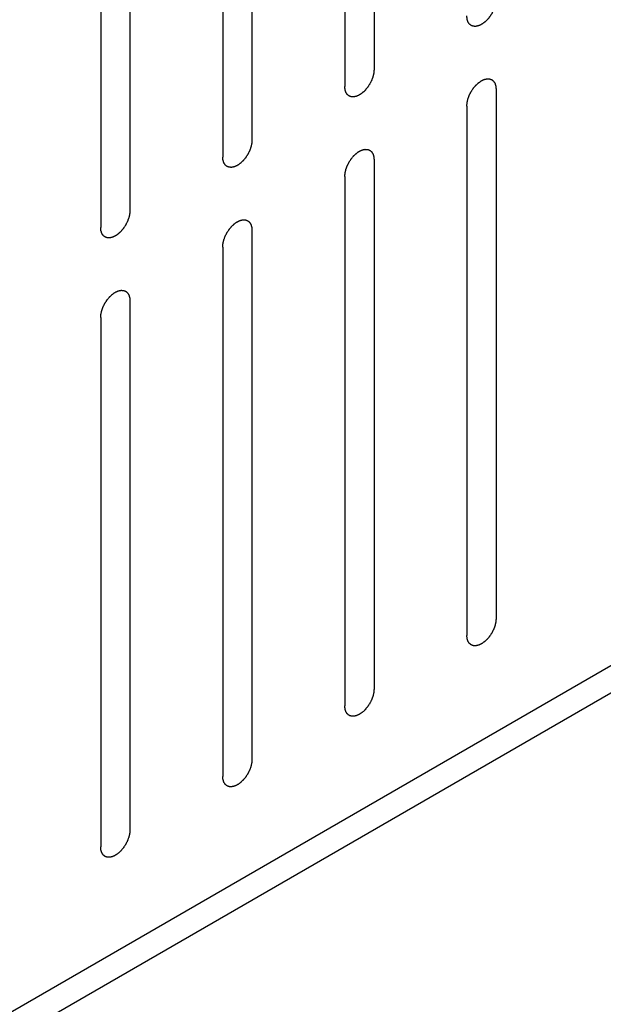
# Model space of a CAD drawing. Header units: inches. Extents: x 5 to 265, y 5 to 171.
# Tile 86 of 212: x 200.98 to 202.04, y 81.08 to 82.87. Entities that reach past the tile are written whole.
import ezdxf

# ---------------------------------------------------------------- set-up
doc = ezdxf.new("R2010")
doc.units = ezdxf.units.IN
doc.header["$LTSCALE"] = 14.96
doc.header["$MEASUREMENT"] = 0
doc.layers.get('0').update_dxf_attribs({"linetype": 'CONTINUOUS'})

msp = doc.modelspace()

# ---------------------------------------------------------------- linework, layer by layer
at = {"color": 7, "linetype": 'Continuous'}
for p, q in [((201.6264, 83.7346), (201.6264, 82.7752)), ((201.5733, 83.704), (201.5733, 82.7446)), ((201.405, 83.6068), (201.405, 82.6474)), ((201.352, 83.5762), (201.352, 82.6168)), ((201.1837, 83.4791), (201.1837, 82.5197)), ((201.1307, 83.4484), (201.1307, 82.489)), ((201.8477, 82.7397), (201.8477, 81.7803)), ((201.7946, 82.7091), (201.7946, 81.7497)), ((201.6264, 82.6119), (201.6264, 81.6525)), ((201.5733, 82.5813), (201.5733, 81.6219)), ((201.405, 82.4841), (201.405, 81.5248)), ((201.352, 82.4535), (201.352, 81.4941)), ((201.1837, 82.3564), (201.1837, 81.397)), ((201.1307, 82.3257), (201.1307, 81.3664)), ((197.9895, 79.3475), (202.2567, 81.8111)), ((197.9895, 79.2985), (202.2992, 81.7866))]:
    msp.add_line(p, q, dxfattribs=at)
for points in [[(201.8477, 82.903), (201.8476, 82.9025), (201.8476, 82.9014), (201.8474, 82.8999), (201.8473, 82.8986), (201.8473, 82.8977), (201.8472, 82.8972), (201.8472, 82.8968), (201.8471, 82.8963), (201.847, 82.8958), (201.8467, 82.8948), (201.8464, 82.8935), (201.8461, 82.8921), (201.8459, 82.8911), (201.8458, 82.8906), (201.8457, 82.8902), (201.8455, 82.8898), (201.8453, 82.8892), (201.845, 82.8882), (201.8445, 82.8868), (201.844, 82.8854), (201.8436, 82.8845), (201.8434, 82.8839), (201.8433, 82.8835), (201.843, 82.8831), (201.8428, 82.8825), (201.8423, 82.8816), (201.8416, 82.8802), (201.8409, 82.8788), (201.8404, 82.8778), (201.8401, 82.8773), (201.8399, 82.8769), (201.8397, 82.8765), (201.8393, 82.876), (201.8387, 82.8751), (201.8379, 82.8738), (201.8371, 82.8725), (201.8365, 82.8717), (201.8362, 82.8711), (201.8359, 82.8708), (201.8356, 82.8704), (201.8353, 82.87), (201.8346, 82.8692), (201.8336, 82.868), (201.8327, 82.8669), (201.832, 82.8661), (201.8316, 82.8657), (201.8314, 82.8653), (201.831, 82.865), (201.8306, 82.8646), (201.8299, 82.864), (201.8289, 82.863), (201.8278, 82.862), (201.8271, 82.8614), (201.8267, 82.861), (201.8264, 82.8607), (201.8261, 82.8605), (201.8256, 82.8602), (201.8249, 82.8596), (201.8238, 82.8589), (201.8227, 82.8581), (201.8219, 82.8576), (201.8215, 82.8573), (201.8212, 82.8571), (201.8208, 82.8569), (201.8204, 82.8567), (201.8197, 82.8564), (201.8186, 82.8559), (201.8175, 82.8554), (201.8168, 82.855), (201.8163, 82.8548), (201.816, 82.8547), (201.8157, 82.8546), (201.8153, 82.8545), (201.8146, 82.8544), (201.8135, 82.8541), (201.8125, 82.8539), (201.8118, 82.8537), (201.8114, 82.8536), (201.8111, 82.8535), (201.8108, 82.8536), (201.8104, 82.8536), (201.8097, 82.8536), (201.8088, 82.8536), (201.8078, 82.8537), (201.8072, 82.8537), (201.8068, 82.8537), (201.8065, 82.8537), (201.8062, 82.8538), (201.8059, 82.8539), (201.8053, 82.8542), (201.8045, 82.8545), (201.8036, 82.8548), (201.803, 82.855), (201.8027, 82.8551), (201.8024, 82.8552), (201.8022, 82.8554), (201.8019, 82.8556), (201.8015, 82.856), (201.8008, 82.8566), (201.8001, 82.8571), (201.7996, 82.8575), (201.7993, 82.8578), (201.7991, 82.8579), (201.799, 82.8582), (201.7988, 82.8585), (201.7984, 82.8591), (201.7979, 82.8599), (201.7974, 82.8607), (201.797, 82.8612), (201.7968, 82.8616), (201.7967, 82.8618), (201.7966, 82.8621), (201.7965, 82.8625), (201.7962, 82.8632), (201.7959, 82.8642), (201.7956, 82.8652), (201.7954, 82.8659), (201.7953, 82.8663), (201.7952, 82.8666), (201.7951, 82.867), (201.7951, 82.8675), (201.795, 82.8683), (201.7949, 82.8695), (201.7948, 82.8709), (201.7947, 82.8719), (201.7946, 82.8724)], [(201.6264, 82.7752), (201.6263, 82.7747), (201.6262, 82.7737), (201.6261, 82.7721), (201.626, 82.7708), (201.6259, 82.7699), (201.6259, 82.7694), (201.6259, 82.769), (201.6258, 82.7686), (201.6256, 82.768), (201.6254, 82.7671), (201.6251, 82.7657), (201.6248, 82.7643), (201.6246, 82.7634), (201.6244, 82.7628), (201.6244, 82.7624), (201.6242, 82.762), (201.624, 82.7614), (201.6236, 82.7605), (201.6231, 82.7591), (201.6226, 82.7577), (201.6223, 82.7567), (201.6221, 82.7561), (201.6219, 82.7557), (201.6217, 82.7553), (201.6214, 82.7548), (201.621, 82.7538), (201.6203, 82.7524), (201.6196, 82.751), (201.6191, 82.7501), (201.6188, 82.7495), (201.6186, 82.7491), (201.6183, 82.7487), (201.618, 82.7482), (201.6174, 82.7473), (201.6166, 82.746), (201.6158, 82.7448), (201.6152, 82.7439), (201.6148, 82.7434), (201.6146, 82.743), (201.6143, 82.7426), (201.6139, 82.7422), (201.6133, 82.7414), (201.6123, 82.7403), (201.6114, 82.7391), (201.6107, 82.7383), (201.6103, 82.7379), (201.61, 82.7375), (201.6097, 82.7372), (201.6093, 82.7369), (201.6086, 82.7362), (201.6076, 82.7352), (201.6065, 82.7343), (201.6058, 82.7336), (201.6054, 82.7332), (201.6051, 82.7329), (201.6048, 82.7327), (201.6043, 82.7324), (201.6036, 82.7319), (201.6025, 82.7311), (201.6014, 82.7304), (201.6006, 82.7298), (201.6002, 82.7295), (201.5998, 82.7293), (201.5995, 82.7291), (201.5991, 82.7289), (201.5983, 82.7286), (201.5973, 82.7281), (201.5962, 82.7276), (201.5954, 82.7272), (201.595, 82.7271), (201.5947, 82.7269), (201.5944, 82.7268), (201.594, 82.7267), (201.5932, 82.7266), (201.5922, 82.7263), (201.5912, 82.7261), (201.5905, 82.7259), (201.59, 82.7258), (201.5897, 82.7257), (201.5895, 82.7258), (201.5891, 82.7258), (201.5884, 82.7258), (201.5875, 82.7259), (201.5865, 82.7259), (201.5858, 82.7259), (201.5855, 82.7259), (201.5852, 82.7259), (201.5849, 82.726), (201.5846, 82.7262), (201.584, 82.7264), (201.5831, 82.7267), (201.5823, 82.727), (201.5817, 82.7272), (201.5814, 82.7273), (201.5811, 82.7274), (201.5809, 82.7276), (201.5806, 82.7278), (201.5801, 82.7282), (201.5794, 82.7288), (201.5788, 82.7294), (201.5783, 82.7298), (201.578, 82.73), (201.5778, 82.7301), (201.5777, 82.7304), (201.5774, 82.7307), (201.5771, 82.7313), (201.5766, 82.7321), (201.5761, 82.7329), (201.5757, 82.7334), (201.5755, 82.7338), (201.5753, 82.734), (201.5753, 82.7343), (201.5751, 82.7347), (201.5749, 82.7354), (201.5746, 82.7364), (201.5743, 82.7374), (201.5741, 82.7381), (201.5739, 82.7386), (201.5738, 82.7388), (201.5738, 82.7392), (201.5738, 82.7397), (201.5737, 82.7405), (201.5736, 82.7417), (201.5735, 82.7432), (201.5734, 82.7441), (201.5733, 82.7446)], [(201.7946, 82.7091), (201.7947, 82.7096), (201.7948, 82.7106), (201.7949, 82.7122), (201.795, 82.7135), (201.7951, 82.7144), (201.7951, 82.7149), (201.7951, 82.7153), (201.7953, 82.7157), (201.7954, 82.7163), (201.7956, 82.7172), (201.7959, 82.7186), (201.7962, 82.72), (201.7964, 82.7209), (201.7966, 82.7215), (201.7966, 82.7219), (201.7968, 82.7223), (201.797, 82.7229), (201.7974, 82.7239), (201.7979, 82.7252), (201.7984, 82.7266), (201.7987, 82.7276), (201.7989, 82.7282), (201.7991, 82.7286), (201.7993, 82.729), (201.7996, 82.7296), (201.8001, 82.7305), (201.8007, 82.7319), (201.8014, 82.7333), (201.8019, 82.7343), (201.8022, 82.7348), (201.8024, 82.7352), (201.8027, 82.7356), (201.803, 82.7361), (201.8036, 82.737), (201.8044, 82.7383), (201.8052, 82.7395), (201.8058, 82.7404), (201.8062, 82.7409), (201.8064, 82.7413), (201.8067, 82.7417), (201.8071, 82.7421), (201.8077, 82.7429), (201.8087, 82.744), (201.8096, 82.7452), (201.8103, 82.746), (201.8107, 82.7464), (201.811, 82.7468), (201.8113, 82.7471), (201.8117, 82.7475), (201.8124, 82.7481), (201.8134, 82.7491), (201.8145, 82.75), (201.8152, 82.7507), (201.8156, 82.7511), (201.8159, 82.7514), (201.8163, 82.7516), (201.8167, 82.7519), (201.8175, 82.7524), (201.8185, 82.7532), (201.8196, 82.7539), (201.8204, 82.7545), (201.8208, 82.7548), (201.8212, 82.755), (201.8215, 82.7552), (201.8219, 82.7554), (201.8227, 82.7557), (201.8237, 82.7562), (201.8248, 82.7567), (201.8256, 82.7571), (201.826, 82.7572), (201.8263, 82.7574), (201.8266, 82.7575), (201.827, 82.7576), (201.8278, 82.7577), (201.8288, 82.758), (201.8298, 82.7582), (201.8305, 82.7584), (201.831, 82.7585), (201.8313, 82.7586), (201.8316, 82.7585), (201.8319, 82.7585), (201.8326, 82.7585), (201.8336, 82.7585), (201.8345, 82.7584), (201.8352, 82.7584), (201.8356, 82.7584), (201.8358, 82.7584), (201.8361, 82.7583), (201.8364, 82.7582), (201.837, 82.7579), (201.8379, 82.7576), (201.8387, 82.7573), (201.8393, 82.7571), (201.8397, 82.757), (201.8399, 82.7569), (201.8401, 82.7567), (201.8404, 82.7565), (201.8409, 82.7561), (201.8416, 82.7555), (201.8422, 82.7549), (201.8427, 82.7545), (201.843, 82.7543), (201.8432, 82.7542), (201.8433, 82.7539), (201.8436, 82.7536), (201.8439, 82.753), (201.8444, 82.7522), (201.8449, 82.7514), (201.8453, 82.7509), (201.8455, 82.7505), (201.8457, 82.7503), (201.8457, 82.75), (201.8459, 82.7496), (201.8461, 82.7489), (201.8464, 82.7479), (201.8467, 82.7469), (201.8469, 82.7462), (201.8471, 82.7457), (201.8472, 82.7455), (201.8472, 82.7451), (201.8472, 82.7446), (201.8473, 82.7438), (201.8474, 82.7426), (201.8476, 82.7411), (201.8476, 82.7402), (201.8477, 82.7397)], [(201.405, 82.6474), (201.405, 82.6469), (201.4049, 82.6459), (201.4048, 82.6443), (201.4047, 82.643), (201.4046, 82.6421), (201.4046, 82.6416), (201.4045, 82.6412), (201.4044, 82.6408), (201.4043, 82.6402), (201.4041, 82.6393), (201.4038, 82.6379), (201.4035, 82.6365), (201.4033, 82.6356), (201.4031, 82.635), (201.4031, 82.6346), (201.4029, 82.6342), (201.4027, 82.6336), (201.4023, 82.6327), (201.4018, 82.6313), (201.4013, 82.6299), (201.401, 82.6289), (201.4008, 82.6284), (201.4006, 82.6279), (201.4004, 82.6275), (201.4001, 82.627), (201.3996, 82.626), (201.3989, 82.6246), (201.3982, 82.6232), (201.3978, 82.6223), (201.3975, 82.6217), (201.3973, 82.6213), (201.397, 82.6209), (201.3967, 82.6204), (201.3961, 82.6195), (201.3953, 82.6183), (201.3944, 82.617), (201.3939, 82.6161), (201.3935, 82.6156), (201.3933, 82.6152), (201.393, 82.6149), (201.3926, 82.6144), (201.3919, 82.6136), (201.391, 82.6125), (201.39, 82.6113), (201.3894, 82.6105), (201.389, 82.6101), (201.3887, 82.6097), (201.3884, 82.6095), (201.388, 82.6091), (201.3873, 82.6084), (201.3862, 82.6074), (201.3852, 82.6065), (201.3845, 82.6058), (201.3841, 82.6054), (201.3838, 82.6051), (201.3834, 82.6049), (201.383, 82.6046), (201.3822, 82.6041), (201.3811, 82.6033), (201.38, 82.6026), (201.3793, 82.602), (201.3788, 82.6017), (201.3785, 82.6015), (201.3782, 82.6014), (201.3778, 82.6012), (201.377, 82.6008), (201.3759, 82.6003), (201.3749, 82.5998), (201.3741, 82.5995), (201.3737, 82.5993), (201.3734, 82.5991), (201.3731, 82.5991), (201.3726, 82.599), (201.3719, 82.5988), (201.3709, 82.5986), (201.3699, 82.5983), (201.3691, 82.5982), (201.3687, 82.5981), (201.3684, 82.598), (201.3681, 82.598), (201.3677, 82.598), (201.3671, 82.598), (201.3661, 82.5981), (201.3652, 82.5981), (201.3645, 82.5981), (201.3641, 82.5982), (201.3638, 82.5981), (201.3636, 82.5983), (201.3632, 82.5984), (201.3627, 82.5986), (201.3618, 82.5989), (201.361, 82.5992), (201.3604, 82.5994), (201.36, 82.5996), (201.3598, 82.5996), (201.3596, 82.5998), (201.3593, 82.6), (201.3588, 82.6005), (201.3581, 82.601), (201.3574, 82.6016), (201.357, 82.602), (201.3567, 82.6022), (201.3565, 82.6024), (201.3563, 82.6026), (201.3561, 82.6029), (201.3558, 82.6035), (201.3553, 82.6043), (201.3548, 82.6051), (201.3544, 82.6057), (201.3542, 82.606), (201.354, 82.6062), (201.3539, 82.6065), (201.3538, 82.6069), (201.3536, 82.6076), (201.3533, 82.6087), (201.353, 82.6097), (201.3527, 82.6104), (201.3526, 82.6108), (201.3525, 82.6111), (201.3525, 82.6114), (201.3524, 82.6119), (201.3524, 82.6128), (201.3523, 82.6139), (201.3521, 82.6154), (201.352, 82.6163), (201.352, 82.6168)], [(201.5733, 82.5813), (201.5734, 82.5818), (201.5735, 82.5829), (201.5736, 82.5844), (201.5737, 82.5857), (201.5738, 82.5866), (201.5738, 82.5872), (201.5738, 82.5875), (201.5739, 82.588), (201.574, 82.5885), (201.5743, 82.5895), (201.5746, 82.5908), (201.5749, 82.5922), (201.5751, 82.5932), (201.5752, 82.5937), (201.5753, 82.5941), (201.5755, 82.5945), (201.5757, 82.5951), (201.576, 82.5961), (201.5765, 82.5975), (201.577, 82.5989), (201.5774, 82.5998), (201.5776, 82.6004), (201.5777, 82.6008), (201.578, 82.6012), (201.5782, 82.6018), (201.5787, 82.6027), (201.5794, 82.6041), (201.5801, 82.6055), (201.5806, 82.6065), (201.5809, 82.607), (201.5811, 82.6074), (201.5813, 82.6078), (201.5817, 82.6083), (201.5823, 82.6092), (201.5831, 82.6105), (201.5839, 82.6118), (201.5845, 82.6127), (201.5848, 82.6132), (201.5851, 82.6136), (201.5854, 82.6139), (201.5858, 82.6143), (201.5864, 82.6151), (201.5874, 82.6163), (201.5883, 82.6174), (201.589, 82.6182), (201.5894, 82.6187), (201.5896, 82.619), (201.59, 82.6193), (201.5904, 82.6197), (201.5911, 82.6203), (201.5921, 82.6213), (201.5932, 82.6223), (201.5939, 82.6229), (201.5943, 82.6233), (201.5946, 82.6236), (201.5949, 82.6238), (201.5954, 82.6241), (201.5961, 82.6247), (201.5972, 82.6254), (201.5983, 82.6262), (201.5991, 82.6267), (201.5995, 82.627), (201.5998, 82.6273), (201.6002, 82.6274), (201.6006, 82.6276), (201.6013, 82.6279), (201.6024, 82.6284), (201.6035, 82.6289), (201.6042, 82.6293), (201.6047, 82.6295), (201.605, 82.6296), (201.6053, 82.6297), (201.6057, 82.6298), (201.6064, 82.6299), (201.6075, 82.6302), (201.6085, 82.6304), (201.6092, 82.6306), (201.6096, 82.6307), (201.61, 82.6308), (201.6102, 82.6307), (201.6106, 82.6307), (201.6113, 82.6307), (201.6122, 82.6307), (201.6132, 82.6306), (201.6139, 82.6306), (201.6142, 82.6306), (201.6145, 82.6306), (201.6148, 82.6305), (201.6151, 82.6304), (201.6157, 82.6301), (201.6166, 82.6298), (201.6174, 82.6295), (201.618, 82.6293), (201.6183, 82.6292), (201.6186, 82.6291), (201.6188, 82.6289), (201.6191, 82.6287), (201.6195, 82.6283), (201.6202, 82.6277), (201.6209, 82.6272), (201.6214, 82.6268), (201.6217, 82.6265), (201.6219, 82.6264), (201.622, 82.6261), (201.6222, 82.6258), (201.6226, 82.6252), (201.6231, 82.6244), (201.6236, 82.6236), (201.624, 82.6231), (201.6242, 82.6227), (201.6243, 82.6225), (201.6244, 82.6222), (201.6245, 82.6218), (201.6248, 82.6211), (201.6251, 82.6201), (201.6254, 82.6191), (201.6256, 82.6184), (201.6257, 82.618), (201.6259, 82.6177), (201.6259, 82.6173), (201.6259, 82.6168), (201.626, 82.616), (201.6261, 82.6148), (201.6262, 82.6134), (201.6263, 82.6124), (201.6264, 82.6119)], [(201.1837, 82.5197), (201.1837, 82.5191), (201.1836, 82.5181), (201.1835, 82.5165), (201.1834, 82.5152), (201.1833, 82.5143), (201.1832, 82.5138), (201.1832, 82.5134), (201.1831, 82.513), (201.183, 82.5125), (201.1828, 82.5115), (201.1825, 82.5101), (201.1821, 82.5088), (201.1819, 82.5078), (201.1818, 82.5072), (201.1817, 82.5068), (201.1816, 82.5064), (201.1814, 82.5059), (201.181, 82.5049), (201.1805, 82.5035), (201.18, 82.5021), (201.1796, 82.5011), (201.1794, 82.5006), (201.1793, 82.5002), (201.1791, 82.4997), (201.1788, 82.4992), (201.1783, 82.4982), (201.1776, 82.4968), (201.1769, 82.4955), (201.1764, 82.4945), (201.1762, 82.4939), (201.176, 82.4935), (201.1757, 82.4931), (201.1754, 82.4926), (201.1748, 82.4917), (201.1739, 82.4905), (201.1731, 82.4892), (201.1725, 82.4883), (201.1722, 82.4878), (201.172, 82.4874), (201.1717, 82.4871), (201.1713, 82.4866), (201.1706, 82.4858), (201.1697, 82.4847), (201.1687, 82.4836), (201.1681, 82.4828), (201.1677, 82.4823), (201.1674, 82.482), (201.1671, 82.4817), (201.1667, 82.4813), (201.1659, 82.4806), (201.1649, 82.4797), (201.1639, 82.4787), (201.1632, 82.478), (201.1627, 82.4777), (201.1624, 82.4773), (201.1621, 82.4771), (201.1617, 82.4768), (201.1609, 82.4763), (201.1598, 82.4755), (201.1587, 82.4748), (201.158, 82.4743), (201.1575, 82.474), (201.1572, 82.4737), (201.1569, 82.4736), (201.1564, 82.4734), (201.1557, 82.473), (201.1546, 82.4725), (201.1535, 82.472), (201.1528, 82.4717), (201.1524, 82.4715), (201.152, 82.4713), (201.1517, 82.4713), (201.1513, 82.4712), (201.1506, 82.471), (201.1496, 82.4708), (201.1485, 82.4705), (201.1478, 82.4704), (201.1474, 82.4703), (201.1471, 82.4702), (201.1468, 82.4702), (201.1464, 82.4702), (201.1458, 82.4703), (201.1448, 82.4703), (201.1439, 82.4703), (201.1432, 82.4703), (201.1428, 82.4704), (201.1425, 82.4704), (201.1423, 82.4705), (201.1419, 82.4706), (201.1413, 82.4708), (201.1405, 82.4711), (201.1396, 82.4714), (201.139, 82.4717), (201.1387, 82.4718), (201.1384, 82.4719), (201.1382, 82.4721), (201.138, 82.4723), (201.1375, 82.4727), (201.1368, 82.4732), (201.1361, 82.4738), (201.1356, 82.4742), (201.1354, 82.4744), (201.1351, 82.4746), (201.135, 82.4748), (201.1348, 82.4752), (201.1344, 82.4757), (201.1339, 82.4765), (201.1334, 82.4773), (201.1331, 82.4779), (201.1329, 82.4782), (201.1327, 82.4784), (201.1326, 82.4788), (201.1325, 82.4792), (201.1323, 82.4799), (201.132, 82.4809), (201.1316, 82.4819), (201.1314, 82.4826), (201.1313, 82.483), (201.1312, 82.4833), (201.1312, 82.4837), (201.1311, 82.4841), (201.1311, 82.485), (201.1309, 82.4862), (201.1308, 82.4876), (201.1307, 82.4886), (201.1307, 82.489)], [(201.352, 82.4535), (201.352, 82.454), (201.3521, 82.4551), (201.3523, 82.4566), (201.3524, 82.4579), (201.3524, 82.4589), (201.3525, 82.4594), (201.3525, 82.4598), (201.3526, 82.4602), (201.3527, 82.4607), (201.3529, 82.4617), (201.3533, 82.4631), (201.3536, 82.4644), (201.3538, 82.4654), (201.3539, 82.4659), (201.354, 82.4663), (201.3542, 82.4668), (201.3544, 82.4673), (201.3547, 82.4683), (201.3552, 82.4697), (201.3557, 82.4711), (201.3561, 82.4721), (201.3563, 82.4726), (201.3564, 82.473), (201.3566, 82.4734), (201.3569, 82.474), (201.3574, 82.475), (201.3581, 82.4763), (201.3588, 82.4777), (201.3593, 82.4787), (201.3596, 82.4792), (201.3598, 82.4797), (201.36, 82.48), (201.3604, 82.4805), (201.3609, 82.4814), (201.3618, 82.4827), (201.3626, 82.484), (201.3632, 82.4849), (201.3635, 82.4854), (201.3638, 82.4858), (201.3641, 82.4861), (201.3644, 82.4866), (201.3651, 82.4873), (201.366, 82.4885), (201.367, 82.4896), (201.3677, 82.4904), (201.368, 82.4909), (201.3683, 82.4912), (201.3686, 82.4915), (201.369, 82.4919), (201.3698, 82.4926), (201.3708, 82.4935), (201.3718, 82.4945), (201.3726, 82.4952), (201.373, 82.4955), (201.3733, 82.4958), (201.3736, 82.496), (201.374, 82.4964), (201.3748, 82.4969), (201.3759, 82.4976), (201.377, 82.4984), (201.3778, 82.4989), (201.3782, 82.4992), (201.3785, 82.4995), (201.3788, 82.4996), (201.3793, 82.4998), (201.38, 82.5001), (201.3811, 82.5006), (201.3822, 82.5011), (201.3829, 82.5015), (201.3833, 82.5017), (201.3837, 82.5019), (201.384, 82.5019), (201.3844, 82.502), (201.3851, 82.5022), (201.3861, 82.5024), (201.3872, 82.5026), (201.3879, 82.5028), (201.3883, 82.5029), (201.3886, 82.503), (201.3889, 82.503), (201.3893, 82.503), (201.39, 82.5029), (201.3909, 82.5029), (201.3919, 82.5029), (201.3925, 82.5028), (201.3929, 82.5028), (201.3932, 82.5028), (201.3934, 82.5027), (201.3938, 82.5026), (201.3944, 82.5024), (201.3952, 82.5021), (201.3961, 82.5017), (201.3967, 82.5015), (201.397, 82.5014), (201.3973, 82.5013), (201.3975, 82.5011), (201.3977, 82.5009), (201.3982, 82.5005), (201.3989, 82.4999), (201.3996, 82.4994), (201.4001, 82.499), (201.4003, 82.4988), (201.4006, 82.4986), (201.4007, 82.4983), (201.4009, 82.498), (201.4013, 82.4975), (201.4018, 82.4967), (201.4023, 82.4959), (201.4026, 82.4953), (201.4028, 82.495), (201.403, 82.4947), (201.4031, 82.4944), (201.4032, 82.494), (201.4034, 82.4933), (201.4038, 82.4923), (201.4041, 82.4913), (201.4043, 82.4906), (201.4044, 82.4902), (201.4045, 82.4899), (201.4045, 82.4895), (201.4046, 82.4891), (201.4047, 82.4882), (201.4048, 82.487), (201.4049, 82.4856), (201.405, 82.4846), (201.405, 82.4841)], [(201.1307, 82.3257), (201.1307, 82.3263), (201.1308, 82.3273), (201.1309, 82.3289), (201.131, 82.3302), (201.1311, 82.3311), (201.1312, 82.3316), (201.1312, 82.332), (201.1313, 82.3324), (201.1314, 82.3329), (201.1316, 82.3339), (201.1319, 82.3353), (201.1322, 82.3366), (201.1325, 82.3376), (201.1326, 82.3382), (201.1327, 82.3386), (201.1328, 82.339), (201.133, 82.3395), (201.1334, 82.3405), (201.1339, 82.3419), (201.1344, 82.3433), (201.1348, 82.3443), (201.135, 82.3448), (201.1351, 82.3452), (201.1353, 82.3457), (201.1356, 82.3462), (201.1361, 82.3472), (201.1368, 82.3486), (201.1375, 82.3499), (201.138, 82.3509), (201.1382, 82.3515), (201.1384, 82.3519), (201.1387, 82.3523), (201.139, 82.3528), (201.1396, 82.3537), (201.1404, 82.3549), (201.1413, 82.3562), (201.1419, 82.3571), (201.1422, 82.3576), (201.1424, 82.358), (201.1427, 82.3583), (201.1431, 82.3588), (201.1438, 82.3596), (201.1447, 82.3607), (201.1457, 82.3618), (201.1463, 82.3626), (201.1467, 82.3631), (201.147, 82.3635), (201.1473, 82.3637), (201.1477, 82.3641), (201.1484, 82.3648), (201.1495, 82.3657), (201.1505, 82.3667), (201.1512, 82.3674), (201.1516, 82.3677), (201.1519, 82.3681), (201.1523, 82.3683), (201.1527, 82.3686), (201.1535, 82.3691), (201.1546, 82.3699), (201.1557, 82.3706), (201.1564, 82.3711), (201.1569, 82.3714), (201.1572, 82.3717), (201.1575, 82.3718), (201.1579, 82.372), (201.1587, 82.3724), (201.1598, 82.3729), (201.1608, 82.3734), (201.1616, 82.3737), (201.162, 82.3739), (201.1623, 82.3741), (201.1627, 82.3741), (201.1631, 82.3742), (201.1638, 82.3744), (201.1648, 82.3746), (201.1659, 82.3749), (201.1666, 82.375), (201.167, 82.3751), (201.1673, 82.3752), (201.1676, 82.3752), (201.168, 82.3752), (201.1686, 82.3751), (201.1696, 82.3751), (201.1705, 82.3751), (201.1712, 82.3751), (201.1716, 82.375), (201.1719, 82.375), (201.1721, 82.3749), (201.1725, 82.3748), (201.1731, 82.3746), (201.1739, 82.3743), (201.1748, 82.374), (201.1754, 82.3737), (201.1757, 82.3736), (201.176, 82.3735), (201.1761, 82.3734), (201.1764, 82.3731), (201.1769, 82.3727), (201.1776, 82.3722), (201.1783, 82.3716), (201.1788, 82.3712), (201.179, 82.371), (201.1792, 82.3708), (201.1794, 82.3706), (201.1796, 82.3702), (201.1799, 82.3697), (201.1805, 82.3689), (201.181, 82.3681), (201.1813, 82.3675), (201.1815, 82.3672), (201.1817, 82.367), (201.1818, 82.3666), (201.1819, 82.3662), (201.1821, 82.3655), (201.1824, 82.3645), (201.1827, 82.3635), (201.183, 82.3628), (201.1831, 82.3624), (201.1832, 82.3621), (201.1832, 82.3617), (201.1833, 82.3613), (201.1833, 82.3604), (201.1835, 82.3592), (201.1836, 82.3578), (201.1837, 82.3568), (201.1837, 82.3564)], [(201.8477, 81.7803), (201.8476, 81.7798), (201.8476, 81.7788), (201.8474, 81.7772), (201.8473, 81.7759), (201.8473, 81.775), (201.8472, 81.7745), (201.8472, 81.7741), (201.8471, 81.7737), (201.847, 81.7731), (201.8467, 81.7722), (201.8464, 81.7708), (201.8461, 81.7694), (201.8459, 81.7684), (201.8458, 81.7679), (201.8457, 81.7675), (201.8455, 81.7671), (201.8453, 81.7665), (201.845, 81.7655), (201.8445, 81.7641), (201.844, 81.7628), (201.8436, 81.7618), (201.8434, 81.7612), (201.8433, 81.7608), (201.843, 81.7604), (201.8428, 81.7598), (201.8423, 81.7589), (201.8416, 81.7575), (201.8409, 81.7561), (201.8404, 81.7551), (201.8401, 81.7546), (201.8399, 81.7542), (201.8397, 81.7538), (201.8393, 81.7533), (201.8387, 81.7524), (201.8379, 81.7511), (201.8371, 81.7499), (201.8365, 81.749), (201.8362, 81.7485), (201.8359, 81.7481), (201.8356, 81.7477), (201.8353, 81.7473), (201.8346, 81.7465), (201.8336, 81.7453), (201.8327, 81.7442), (201.832, 81.7434), (201.8316, 81.743), (201.8314, 81.7426), (201.831, 81.7423), (201.8306, 81.7419), (201.8299, 81.7413), (201.8289, 81.7403), (201.8278, 81.7394), (201.8271, 81.7387), (201.8267, 81.7383), (201.8264, 81.738), (201.8261, 81.7378), (201.8256, 81.7375), (201.8249, 81.737), (201.8238, 81.7362), (201.8227, 81.7354), (201.8219, 81.7349), (201.8215, 81.7346), (201.8212, 81.7344), (201.8208, 81.7342), (201.8204, 81.734), (201.8197, 81.7337), (201.8186, 81.7332), (201.8175, 81.7327), (201.8168, 81.7323), (201.8163, 81.7321), (201.816, 81.732), (201.8157, 81.7319), (201.8153, 81.7318), (201.8146, 81.7317), (201.8135, 81.7314), (201.8125, 81.7312), (201.8118, 81.731), (201.8114, 81.7309), (201.8111, 81.7308), (201.8108, 81.7309), (201.8104, 81.7309), (201.8097, 81.7309), (201.8088, 81.7309), (201.8078, 81.731), (201.8072, 81.731), (201.8068, 81.731), (201.8065, 81.731), (201.8062, 81.7311), (201.8059, 81.7312), (201.8053, 81.7315), (201.8045, 81.7318), (201.8036, 81.7321), (201.803, 81.7323), (201.8027, 81.7324), (201.8024, 81.7325), (201.8022, 81.7327), (201.8019, 81.7329), (201.8015, 81.7333), (201.8008, 81.7339), (201.8001, 81.7345), (201.7996, 81.7348), (201.7993, 81.7351), (201.7991, 81.7352), (201.799, 81.7355), (201.7988, 81.7358), (201.7984, 81.7364), (201.7979, 81.7372), (201.7974, 81.738), (201.797, 81.7385), (201.7968, 81.7389), (201.7967, 81.7391), (201.7966, 81.7394), (201.7965, 81.7398), (201.7962, 81.7405), (201.7959, 81.7415), (201.7956, 81.7425), (201.7954, 81.7432), (201.7953, 81.7436), (201.7952, 81.7439), (201.7951, 81.7443), (201.7951, 81.7448), (201.795, 81.7456), (201.7949, 81.7468), (201.7948, 81.7483), (201.7947, 81.7492), (201.7946, 81.7497)], [(201.6264, 81.6525), (201.6263, 81.652), (201.6262, 81.651), (201.6261, 81.6494), (201.626, 81.6481), (201.6259, 81.6472), (201.6259, 81.6467), (201.6259, 81.6463), (201.6258, 81.6459), (201.6256, 81.6453), (201.6254, 81.6444), (201.6251, 81.643), (201.6248, 81.6416), (201.6246, 81.6407), (201.6244, 81.6401), (201.6244, 81.6397), (201.6242, 81.6393), (201.624, 81.6387), (201.6236, 81.6378), (201.6231, 81.6364), (201.6226, 81.635), (201.6223, 81.634), (201.6221, 81.6334), (201.6219, 81.633), (201.6217, 81.6326), (201.6214, 81.6321), (201.621, 81.6311), (201.6203, 81.6297), (201.6196, 81.6283), (201.6191, 81.6274), (201.6188, 81.6268), (201.6186, 81.6264), (201.6183, 81.626), (201.618, 81.6255), (201.6174, 81.6246), (201.6166, 81.6233), (201.6158, 81.6221), (201.6152, 81.6212), (201.6148, 81.6207), (201.6146, 81.6203), (201.6143, 81.62), (201.6139, 81.6195), (201.6133, 81.6187), (201.6123, 81.6176), (201.6114, 81.6164), (201.6107, 81.6156), (201.6103, 81.6152), (201.61, 81.6148), (201.6097, 81.6146), (201.6093, 81.6142), (201.6086, 81.6135), (201.6076, 81.6125), (201.6065, 81.6116), (201.6058, 81.6109), (201.6054, 81.6105), (201.6051, 81.6102), (201.6048, 81.61), (201.6043, 81.6097), (201.6036, 81.6092), (201.6025, 81.6084), (201.6014, 81.6077), (201.6006, 81.6071), (201.6002, 81.6068), (201.5998, 81.6066), (201.5995, 81.6065), (201.5991, 81.6063), (201.5983, 81.6059), (201.5973, 81.6054), (201.5962, 81.6049), (201.5954, 81.6046), (201.595, 81.6044), (201.5947, 81.6042), (201.5944, 81.6041), (201.594, 81.604), (201.5932, 81.6039), (201.5922, 81.6036), (201.5912, 81.6034), (201.5905, 81.6032), (201.59, 81.6032), (201.5897, 81.6031), (201.5895, 81.6031), (201.5891, 81.6031), (201.5884, 81.6031), (201.5875, 81.6032), (201.5865, 81.6032), (201.5858, 81.6032), (201.5855, 81.6032), (201.5852, 81.6032), (201.5849, 81.6033), (201.5846, 81.6035), (201.584, 81.6037), (201.5831, 81.604), (201.5823, 81.6043), (201.5817, 81.6045), (201.5814, 81.6047), (201.5811, 81.6047), (201.5809, 81.6049), (201.5806, 81.6051), (201.5801, 81.6055), (201.5794, 81.6061), (201.5788, 81.6067), (201.5783, 81.6071), (201.578, 81.6073), (201.5778, 81.6074), (201.5777, 81.6077), (201.5774, 81.608), (201.5771, 81.6086), (201.5766, 81.6094), (201.5761, 81.6102), (201.5757, 81.6108), (201.5755, 81.6111), (201.5753, 81.6113), (201.5753, 81.6116), (201.5751, 81.612), (201.5749, 81.6127), (201.5746, 81.6137), (201.5743, 81.6148), (201.5741, 81.6155), (201.5739, 81.6159), (201.5738, 81.6161), (201.5738, 81.6165), (201.5738, 81.617), (201.5737, 81.6178), (201.5736, 81.619), (201.5735, 81.6205), (201.5734, 81.6214), (201.5733, 81.6219)], [(201.405, 81.5248), (201.405, 81.5242), (201.4049, 81.5232), (201.4048, 81.5216), (201.4047, 81.5203), (201.4046, 81.5194), (201.4046, 81.5189), (201.4045, 81.5185), (201.4044, 81.5181), (201.4043, 81.5176), (201.4041, 81.5166), (201.4038, 81.5152), (201.4035, 81.5138), (201.4033, 81.5129), (201.4031, 81.5123), (201.4031, 81.5119), (201.4029, 81.5115), (201.4027, 81.511), (201.4023, 81.51), (201.4018, 81.5086), (201.4013, 81.5072), (201.401, 81.5062), (201.4008, 81.5057), (201.4006, 81.5052), (201.4004, 81.5048), (201.4001, 81.5043), (201.3996, 81.5033), (201.3989, 81.5019), (201.3982, 81.5006), (201.3978, 81.4996), (201.3975, 81.499), (201.3973, 81.4986), (201.397, 81.4982), (201.3967, 81.4977), (201.3961, 81.4968), (201.3953, 81.4956), (201.3944, 81.4943), (201.3939, 81.4934), (201.3935, 81.4929), (201.3933, 81.4925), (201.393, 81.4922), (201.3926, 81.4917), (201.3919, 81.4909), (201.391, 81.4898), (201.39, 81.4886), (201.3894, 81.4879), (201.389, 81.4874), (201.3887, 81.487), (201.3884, 81.4868), (201.388, 81.4864), (201.3873, 81.4857), (201.3862, 81.4848), (201.3852, 81.4838), (201.3845, 81.4831), (201.3841, 81.4827), (201.3838, 81.4824), (201.3834, 81.4822), (201.383, 81.4819), (201.3822, 81.4814), (201.3811, 81.4806), (201.38, 81.4799), (201.3793, 81.4793), (201.3788, 81.4791), (201.3785, 81.4788), (201.3782, 81.4787), (201.3778, 81.4785), (201.377, 81.4781), (201.3759, 81.4776), (201.3749, 81.4771), (201.3741, 81.4768), (201.3737, 81.4766), (201.3734, 81.4764), (201.3731, 81.4764), (201.3726, 81.4763), (201.3719, 81.4761), (201.3709, 81.4759), (201.3699, 81.4756), (201.3691, 81.4755), (201.3687, 81.4754), (201.3684, 81.4753), (201.3681, 81.4753), (201.3677, 81.4753), (201.3671, 81.4754), (201.3661, 81.4754), (201.3652, 81.4754), (201.3645, 81.4754), (201.3641, 81.4755), (201.3638, 81.4754), (201.3636, 81.4756), (201.3632, 81.4757), (201.3627, 81.4759), (201.3618, 81.4762), (201.361, 81.4765), (201.3604, 81.4767), (201.36, 81.4769), (201.3598, 81.4769), (201.3596, 81.4771), (201.3593, 81.4774), (201.3588, 81.4778), (201.3581, 81.4783), (201.3574, 81.4789), (201.357, 81.4793), (201.3567, 81.4795), (201.3565, 81.4797), (201.3563, 81.4799), (201.3561, 81.4802), (201.3558, 81.4808), (201.3553, 81.4816), (201.3548, 81.4824), (201.3544, 81.483), (201.3542, 81.4833), (201.354, 81.4835), (201.3539, 81.4838), (201.3538, 81.4842), (201.3536, 81.485), (201.3533, 81.486), (201.353, 81.487), (201.3527, 81.4877), (201.3526, 81.4881), (201.3525, 81.4884), (201.3525, 81.4887), (201.3524, 81.4892), (201.3524, 81.4901), (201.3523, 81.4913), (201.3521, 81.4927), (201.352, 81.4937), (201.352, 81.4941)], [(201.1837, 81.397), (201.1837, 81.3964), (201.1836, 81.3954), (201.1835, 81.3939), (201.1834, 81.3925), (201.1833, 81.3916), (201.1832, 81.3911), (201.1832, 81.3907), (201.1831, 81.3903), (201.183, 81.3898), (201.1828, 81.3888), (201.1825, 81.3874), (201.1821, 81.3861), (201.1819, 81.3851), (201.1818, 81.3846), (201.1817, 81.3841), (201.1816, 81.3837), (201.1814, 81.3832), (201.181, 81.3822), (201.1805, 81.3808), (201.18, 81.3794), (201.1796, 81.3784), (201.1794, 81.3779), (201.1793, 81.3775), (201.1791, 81.3771), (201.1788, 81.3765), (201.1783, 81.3755), (201.1776, 81.3742), (201.1769, 81.3728), (201.1764, 81.3718), (201.1762, 81.3713), (201.176, 81.3708), (201.1757, 81.3705), (201.1754, 81.3699), (201.1748, 81.3691), (201.1739, 81.3678), (201.1731, 81.3665), (201.1725, 81.3656), (201.1722, 81.3651), (201.172, 81.3647), (201.1717, 81.3644), (201.1713, 81.3639), (201.1706, 81.3631), (201.1697, 81.362), (201.1687, 81.3609), (201.1681, 81.3601), (201.1677, 81.3596), (201.1674, 81.3593), (201.1671, 81.359), (201.1667, 81.3586), (201.1659, 81.3579), (201.1649, 81.357), (201.1639, 81.356), (201.1632, 81.3553), (201.1627, 81.355), (201.1624, 81.3547), (201.1621, 81.3544), (201.1617, 81.3541), (201.1609, 81.3536), (201.1598, 81.3529), (201.1587, 81.3521), (201.158, 81.3516), (201.1575, 81.3513), (201.1572, 81.351), (201.1569, 81.3509), (201.1564, 81.3507), (201.1557, 81.3503), (201.1546, 81.3498), (201.1535, 81.3494), (201.1528, 81.349), (201.1524, 81.3488), (201.152, 81.3486), (201.1517, 81.3486), (201.1513, 81.3485), (201.1506, 81.3483), (201.1496, 81.3481), (201.1485, 81.3479), (201.1478, 81.3477), (201.1474, 81.3476), (201.1471, 81.3475), (201.1468, 81.3475), (201.1464, 81.3475), (201.1458, 81.3476), (201.1448, 81.3476), (201.1439, 81.3476), (201.1432, 81.3477), (201.1428, 81.3477), (201.1425, 81.3477), (201.1423, 81.3478), (201.1419, 81.3479), (201.1413, 81.3481), (201.1405, 81.3484), (201.1396, 81.3487), (201.139, 81.349), (201.1387, 81.3491), (201.1384, 81.3492), (201.1382, 81.3494), (201.138, 81.3496), (201.1375, 81.35), (201.1368, 81.3505), (201.1361, 81.3511), (201.1356, 81.3515), (201.1354, 81.3517), (201.1351, 81.3519), (201.135, 81.3522), (201.1348, 81.3525), (201.1344, 81.353), (201.1339, 81.3538), (201.1334, 81.3546), (201.1331, 81.3552), (201.1329, 81.3555), (201.1327, 81.3557), (201.1326, 81.3561), (201.1325, 81.3565), (201.1323, 81.3572), (201.132, 81.3582), (201.1316, 81.3592), (201.1314, 81.3599), (201.1313, 81.3603), (201.1312, 81.3606), (201.1312, 81.361), (201.1311, 81.3614), (201.1311, 81.3623), (201.1309, 81.3635), (201.1308, 81.3649), (201.1307, 81.3659), (201.1307, 81.3664)]]:
    msp.add_open_spline(points, degree=3, knots=[0, 0, 0, 0, 0.015625, 0.03125, 0.046875, 0.054688, 0.058594, 0.0625, 0.066406, 0.070312, 0.078125, 0.09375, 0.109375, 0.117188, 0.121094, 0.125, 0.128906, 0.132812, 0.140625, 0.15625, 0.171875, 0.179688, 0.183594, 0.1875, 0.191406, 0.195312, 0.203125, 0.21875, 0.234375, 0.242188, 0.246094, 0.25, 0.253906, 0.257812, 0.265625, 0.28125, 0.296875, 0.304688, 0.308594, 0.3125, 0.316406, 0.320312, 0.328125, 0.34375, 0.359375, 0.367188, 0.371094, 0.375, 0.378906, 0.382812, 0.390625, 0.40625, 0.421875, 0.429688, 0.433594, 0.4375, 0.441406, 0.445312, 0.453125, 0.46875, 0.484375, 0.492188, 0.496094, 0.5, 0.503906, 0.507812, 0.515625, 0.53125, 0.546875, 0.554688, 0.558594, 0.5625, 0.566406, 0.570312, 0.578125, 0.59375, 0.609375, 0.617188, 0.621094, 0.625, 0.628906, 0.632812, 0.640625, 0.65625, 0.671875, 0.679688, 0.683594, 0.6875, 0.691406, 0.695312, 0.703125, 0.71875, 0.734375, 0.742188, 0.746094, 0.75, 0.753906, 0.757812, 0.765625, 0.78125, 0.796875, 0.804688, 0.808594, 0.8125, 0.816406, 0.820312, 0.828125, 0.84375, 0.859375, 0.867188, 0.871094, 0.875, 0.878906, 0.882812, 0.890625, 0.90625, 0.921875, 0.929688, 0.933594, 0.9375, 0.941406, 0.945312, 0.953125, 0.96875, 0.984375, 1, 1, 1, 1], dxfattribs=at)

doc.saveas('drawing.dxf')
